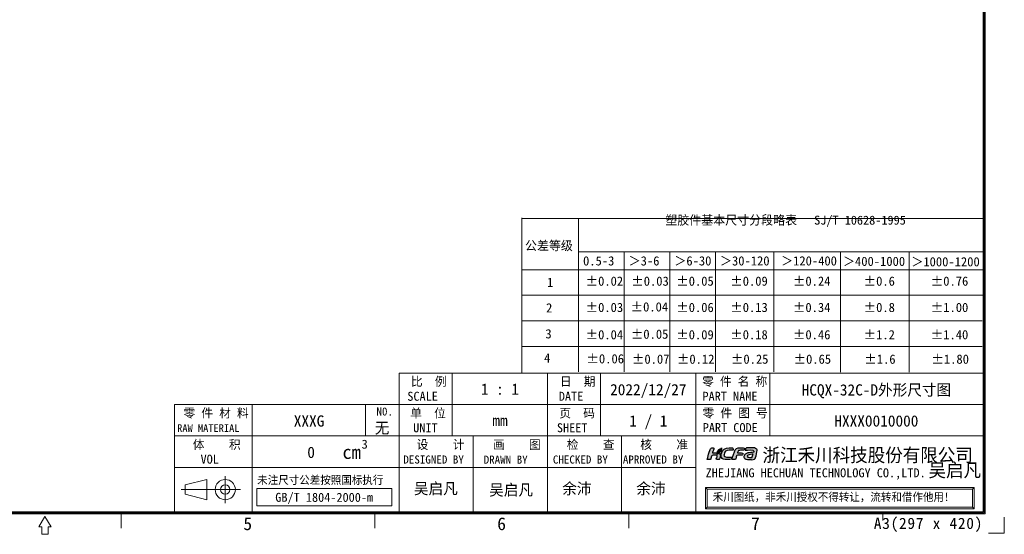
# Model space of a CAD drawing. Header units: millimetres. Extents: x 0 to 427, y 0 to 299.
# Tile 4 of 5: x 208 to 427, y 0 to 114. Entities that reach past the tile are written whole.
import ezdxf
from ezdxf.enums import TextEntityAlignment as Align

# ---------------------------------------------------------------- set-up
doc = ezdxf.new("R2010")
doc.units = ezdxf.units.MM
doc.header["$MEASUREMENT"] = 0
doc.layers.add('layer 1', color=7, linetype='Continuous')
for name, color, linetype, lineweight in [('outline', 7, 'Continuous', 25), ('粗实线', 7, 'Continuous', 30), ('细实线层', 7, 'Continuous', 18)]:
    doc.layers.add(name, color=color, linetype=linetype, lineweight=lineweight)
doc.styles.add('鸿蒙CAD', font='txt')

# ---------------------------------------------------------------- blocks, each defined once
blk = doc.blocks.new('hcfa')
at = {"layer": 'outline'}
h = blk.add_hatch(color=164, dxfattribs=at)
edge = h.paths.add_edge_path()
edge.add_spline(control_points=[(7.07, 2.36), (6.56, 2.36), (5.94, 2.45), (5.68, 1.95)], knot_values=[0.842105, 0.842105, 0.842105, 0.842105, 0.894737, 0.894737, 0.894737, 0.894737], degree=3, periodic=0)
edge.add_spline(control_points=[(5.68, 1.95), (5.5, 1.6), (5.1, 0.37), (5.04, 0.05)], knot_values=[0.894737, 0.894737, 0.894737, 0.894737, 1, 1, 1, 1], degree=3, periodic=0)
edge.add_spline(control_points=[(5.04, 0.05), (5.04, 0.02), (5.04, -0.03), (5.11, -0.03), (5.11, -0.03), (5.11, -0.03), (5.64, -0.03), (5.64, -0.03)], knot_values=[0, 0, 0, 0, 0.052632, 0.052632, 0.052632, 0.052632, 0.105263, 0.105263, 0.105263, 0.105263], degree=3, periodic=0)
edge.add_spline(control_points=[(5.64, -0.03), (5.76, -0.03), (5.74, 0.02), (5.79, 0.22)], knot_values=[0.105263, 0.105263, 0.105263, 0.105263, 0.157895, 0.157895, 0.157895, 0.157895], degree=3, periodic=0)
edge.add_spline(control_points=[(5.79, 0.22), (5.83, 0.33), (5.92, 0.77), (6.02, 0.82)], knot_values=[0.157895, 0.157895, 0.157895, 0.157895, 0.210526, 0.210526, 0.210526, 0.210526], degree=3, periodic=0)
edge.add_spline(control_points=[(6.02, 0.82), (6.12, 0.94), (6.84, 0.81), (7.05, 0.86)], knot_values=[0.210526, 0.210526, 0.210526, 0.210526, 0.263158, 0.263158, 0.263158, 0.263158], degree=3, periodic=0)
edge.add_spline(control_points=[(7.05, 0.86), (7.09, 0.87), (7.11, 0.89), (7.12, 0.92)], knot_values=[0.263158, 0.263158, 0.263158, 0.263158, 0.315789, 0.315789, 0.315789, 0.315789], degree=3, periodic=0)
edge.add_spline(control_points=[(7.12, 0.92), (7.14, 0.97), (7.21, 1.14), (7.21, 1.2)], knot_values=[0.315789, 0.315789, 0.315789, 0.315789, 0.368421, 0.368421, 0.368421, 0.368421], degree=3, periodic=0)
edge.add_spline(control_points=[(7.21, 1.2), (7.21, 1.24), (7.23, 1.29), (7.18, 1.3)], knot_values=[0.368421, 0.368421, 0.368421, 0.368421, 0.421053, 0.421053, 0.421053, 0.421053], degree=3, periodic=0)
edge.add_spline(control_points=[(7.18, 1.3), (6.84, 1.38), (6.46, 1.35), (6.12, 1.32)], knot_values=[0.421053, 0.421053, 0.421053, 0.421053, 0.473684, 0.473684, 0.473684, 0.473684], degree=3, periodic=0)
edge.add_spline(control_points=[(6.12, 1.32), (6.12, 1.37), (6.16, 1.49), (6.17, 1.54)], knot_values=[0.473684, 0.473684, 0.473684, 0.473684, 0.526316, 0.526316, 0.526316, 0.526316], degree=3, periodic=0)
edge.add_spline(control_points=[(6.17, 1.54), (6.24, 1.77), (6.43, 1.86), (6.7, 1.86), (6.7, 1.86), (6.7, 1.86), (7.19, 1.86), (7.19, 1.86)], knot_values=[0.526316, 0.526316, 0.526316, 0.526316, 0.578947, 0.578947, 0.578947, 0.578947, 0.631579, 0.631579, 0.631579, 0.631579], degree=3, periodic=0)
edge.add_spline(control_points=[(7.19, 1.86), (7.31, 1.86), (7.45, 1.84), (7.48, 1.91)], knot_values=[0.631579, 0.631579, 0.631579, 0.631579, 0.684211, 0.684211, 0.684211, 0.684211], degree=3, periodic=0)
edge.add_spline(control_points=[(7.48, 1.91), (7.5, 1.96), (7.57, 2.13), (7.57, 2.19)], knot_values=[0.684211, 0.684211, 0.684211, 0.684211, 0.736842, 0.736842, 0.736842, 0.736842], degree=3, periodic=0)
edge.add_spline(control_points=[(7.57, 2.19), (7.57, 2.25), (7.56, 2.29), (7.49, 2.32)], knot_values=[0.736842, 0.736842, 0.736842, 0.736842, 0.789474, 0.789474, 0.789474, 0.789474], degree=3, periodic=0)
edge.add_spline(control_points=[(7.49, 2.32), (7.38, 2.36), (7.17, 2.36), (7.07, 2.36)], knot_values=[0.789474, 0.789474, 0.789474, 0.789474, 0.842105, 0.842105, 0.842105, 0.842105], degree=3, periodic=0)
edge = h.paths.add_edge_path()
edge.add_spline(control_points=[(3.72, 1.65), (4.08, 2.02), (4.83, 1.84), (5.23, 1.86)], knot_values=[0.538462, 0.538462, 0.538462, 0.538462, 0.615385, 0.615385, 0.615385, 0.615385], degree=3, periodic=0)
edge.add_spline(control_points=[(5.23, 1.86), (5.27, 1.86), (5.31, 2.17), (5.2, 2.29)], knot_values=[0.615385, 0.615385, 0.615385, 0.615385, 0.692308, 0.692308, 0.692308, 0.692308], degree=3, periodic=0)
edge.add_spline(control_points=[(5.2, 2.29), (5.15, 2.34), (5.05, 2.36), (4.95, 2.37)], knot_values=[0.692308, 0.692308, 0.692308, 0.692308, 0.769231, 0.769231, 0.769231, 0.769231], degree=3, periodic=0)
edge.add_spline(control_points=[(4.95, 2.37), (4.27, 2.4), (3.51, 2.36), (3.08, 1.72)], knot_values=[0.769231, 0.769231, 0.769231, 0.769231, 0.846154, 0.846154, 0.846154, 0.846154], degree=3, periodic=0)
edge.add_spline(control_points=[(3.08, 1.72), (2.87, 1.41), (2.66, 0.72), (2.88, 0.37)], knot_values=[0.846154, 0.846154, 0.846154, 0.846154, 1, 1, 1, 1], degree=3, periodic=0)
edge.add_spline(control_points=[(2.88, 0.37), (2.95, 0.26), (3.06, 0.13), (3.25, 0.08)], knot_values=[0, 0, 0, 0, 0.076923, 0.076923, 0.076923, 0.076923], degree=3, periodic=0)
edge.add_spline(control_points=[(3.25, 0.08), (3.71, -0.04), (4.59, -0.06), (4.85, 0.08)], knot_values=[0.076923, 0.076923, 0.076923, 0.076923, 0.153846, 0.153846, 0.153846, 0.153846], degree=3, periodic=0)
edge.add_spline(control_points=[(4.85, 0.08), (4.96, 0.13), (5.03, 0.39), (5, 0.47)], knot_values=[0.153846, 0.153846, 0.153846, 0.153846, 0.230769, 0.230769, 0.230769, 0.230769], degree=3, periodic=0)
edge.add_spline(control_points=[(5, 0.47), (4.99, 0.51), (4.61, 0.46), (4.52, 0.46)], knot_values=[0.230769, 0.230769, 0.230769, 0.230769, 0.307692, 0.307692, 0.307692, 0.307692], degree=3, periodic=0)
edge.add_spline(control_points=[(4.52, 0.46), (4.29, 0.45), (3.89, 0.42), (3.69, 0.5)], knot_values=[0.307692, 0.307692, 0.307692, 0.307692, 0.384615, 0.384615, 0.384615, 0.384615], degree=3, periodic=0)
edge.add_spline(control_points=[(3.69, 0.5), (3.51, 0.58), (3.39, 0.62), (3.39, 0.8)], knot_values=[0.384615, 0.384615, 0.384615, 0.384615, 0.461538, 0.461538, 0.461538, 0.461538], degree=3, periodic=0)
edge.add_spline(control_points=[(3.39, 0.8), (3.39, 1.04), (3.54, 1.47), (3.72, 1.65)], knot_values=[0.461538, 0.461538, 0.461538, 0.461538, 0.538462, 0.538462, 0.538462, 0.538462], degree=3, periodic=0)
edge = h.paths.add_edge_path()
edge.add_spline(control_points=[(1.07, 1.31), (1.08, 1.43), (1.2, 1.78), (1.24, 1.9)], knot_values=[0.68, 0.68, 0.68, 0.68, 0.72, 0.72, 0.72, 0.72], degree=3, periodic=0)
edge.add_spline(control_points=[(1.24, 1.9), (1.26, 1.97), (1.36, 2.23), (1.36, 2.28)], knot_values=[0.72, 0.72, 0.72, 0.72, 0.76, 0.76, 0.76, 0.76], degree=3, periodic=0)
edge.add_spline(control_points=[(1.36, 2.28), (1.36, 2.39), (1.07, 2.39), (0.92, 2.35)], knot_values=[0.76, 0.76, 0.76, 0.76, 0.8, 0.8, 0.8, 0.8], degree=3, periodic=0)
edge.add_spline(control_points=[(0.92, 2.35), (0.83, 2.31), (0.74, 2.24), (0.68, 2.17)], knot_values=[0.8, 0.8, 0.8, 0.8, 0.84, 0.84, 0.84, 0.84], degree=3, periodic=0)
edge.add_spline(control_points=[(0.68, 2.17), (0.61, 2.08), (0.53, 1.93), (0.5, 1.82)], knot_values=[0.84, 0.84, 0.84, 0.84, 0.88, 0.88, 0.88, 0.88], degree=3, periodic=0)
edge.add_spline(control_points=[(0.5, 1.82), (0.35, 1.34), (0.22, 0.86), (0.09, 0.38)], knot_values=[0.88, 0.88, 0.88, 0.88, 0.92, 0.92, 0.92, 0.92], degree=3, periodic=0)
edge.add_spline(control_points=[(0.09, 0.38), (0.07, 0.32), (-0.01, 0.1), (-0.01, 0.05)], knot_values=[0.92, 0.92, 0.92, 0.92, 1, 1, 1, 1], degree=3, periodic=0)
edge.add_spline(control_points=[(-0.01, 0.05), (-0.01, 0.02), (-0.01, -0.03), (0.06, -0.03), (0.06, -0.03), (0.06, -0.03), (0.59, -0.03), (0.59, -0.03)], knot_values=[0, 0, 0, 0, 0.04, 0.04, 0.04, 0.04, 0.08, 0.08, 0.08, 0.08], degree=3, periodic=0)
edge.add_spline(control_points=[(0.59, -0.03), (0.71, -0.03), (0.72, 0.1), (0.75, 0.22), (0.75, 0.22), (0.75, 0.22), (0.89, 0.69), (0.89, 0.69)], knot_values=[0.08, 0.08, 0.08, 0.08, 0.12, 0.12, 0.12, 0.12, 0.16, 0.16, 0.16, 0.16], degree=3, periodic=0)
edge.add_spline(control_points=[(0.89, 0.69), (0.91, 0.76), (0.93, 0.77), (0.99, 0.8)], knot_values=[0.16, 0.16, 0.16, 0.16, 0.2, 0.2, 0.2, 0.2], degree=3, periodic=0)
edge.add_spline(control_points=[(0.99, 0.8), (1.12, 0.86), (1.89, 0.9), (1.97, 0.81)], knot_values=[0.2, 0.2, 0.2, 0.2, 0.24, 0.24, 0.24, 0.24], degree=3, periodic=0)
edge.add_spline(control_points=[(1.97, 0.81), (2.06, 0.7), (1.94, 0.45), (1.89, 0.3)], knot_values=[0.24, 0.24, 0.24, 0.24, 0.28, 0.28, 0.28, 0.28], degree=3, periodic=0)
edge.add_spline(control_points=[(1.89, 0.3), (1.87, 0.21), (1.75, -0.03), (1.9, -0.03), (1.9, -0.03), (1.9, -0.03), (2.39, -0.03), (2.39, -0.03)], knot_values=[0.28, 0.28, 0.28, 0.28, 0.32, 0.32, 0.32, 0.32, 0.36, 0.36, 0.36, 0.36], degree=3, periodic=0)
edge.add_spline(control_points=[(2.39, -0.03), (2.47, -0.03), (2.66, 0.65), (2.66, 0.77)], knot_values=[0.36, 0.36, 0.36, 0.36, 0.4, 0.4, 0.4, 0.4], degree=3, periodic=0)
edge.add_spline(control_points=[(2.66, 0.77), (2.66, 0.98), (2.57, 1.1), (2.45, 1.19)], knot_values=[0.4, 0.4, 0.4, 0.4, 0.44, 0.44, 0.44, 0.44], degree=3, periodic=0)
edge.add_spline(control_points=[(2.45, 1.19), (2.4, 1.22), (2.34, 1.25), (2.28, 1.27)], knot_values=[0.44, 0.44, 0.44, 0.44, 0.48, 0.48, 0.48, 0.48], degree=3, periodic=0)
edge.add_spline(control_points=[(2.28, 1.27), (2.25, 1.27), (2.22, 1.27), (2.19, 1.26)], knot_values=[0.48, 0.48, 0.48, 0.48, 0.52, 0.52, 0.52, 0.52], degree=3, periodic=0)
edge.add_spline(control_points=[(2.19, 1.26), (2.15, 1.09), (2.21, 1.14), (2.01, 1.05)], knot_values=[0.52, 0.52, 0.52, 0.52, 0.56, 0.56, 0.56, 0.56], degree=3, periodic=0)
edge.add_spline(control_points=[(2.01, 1.05), (1.98, 1.04), (2, 1.04), (1.96, 1.03)], knot_values=[0.56, 0.56, 0.56, 0.56, 0.6, 0.6, 0.6, 0.6], degree=3, periodic=0)
edge.add_spline(control_points=[(1.96, 1.03), (1.96, 1.1), (1.99, 1.22), (2.03, 1.33)], knot_values=[0.6, 0.6, 0.6, 0.6, 0.64, 0.64, 0.64, 0.64], degree=3, periodic=0)
edge.add_spline(control_points=[(2.03, 1.33), (1.71, 1.37), (1.35, 1.32), (1.07, 1.31)], knot_values=[0.64, 0.64, 0.64, 0.64, 0.68, 0.68, 0.68, 0.68], degree=3, periodic=0)
edge = h.paths.add_edge_path()
edge.add_spline(control_points=[(9.76, 0.39), (9.93, 0.81), (10.07, 1.5), (10.1, 1.82)], knot_values=[0, 0, 0, 0, 0.045455, 0.045455, 0.045455, 0.045455], degree=3, periodic=0)
edge.add_spline(control_points=[(10.1, 1.82), (10.09, 1.99), (10.01, 2.14), (9.78, 2.25)], knot_values=[0.909091, 0.909091, 0.909091, 0.909091, 1, 1, 1, 1], degree=3, periodic=0)
edge.add_spline(control_points=[(9.78, 2.25), (9.53, 2.38), (9.13, 2.37), (8.82, 2.37)], knot_values=[0.863636, 0.863636, 0.863636, 0.863636, 0.909091, 0.909091, 0.909091, 0.909091], degree=3, periodic=0)
edge.add_spline(control_points=[(8.82, 2.37), (8.55, 2.37), (8.28, 2.37), (8.04, 2.34)], knot_values=[0.818182, 0.818182, 0.818182, 0.818182, 0.863636, 0.863636, 0.863636, 0.863636], degree=3, periodic=0)
edge.add_spline(control_points=[(8.04, 2.34), (7.98, 2.33), (7.9, 2.32), (7.86, 2.29)], knot_values=[0.772727, 0.772727, 0.772727, 0.772727, 0.818182, 0.818182, 0.818182, 0.818182], degree=3, periodic=0)
edge.add_spline(control_points=[(7.86, 2.29), (7.79, 2.25), (7.73, 2), (7.71, 1.93)], knot_values=[0.727273, 0.727273, 0.727273, 0.727273, 0.772727, 0.772727, 0.772727, 0.772727], degree=3, periodic=0)
edge.add_spline(control_points=[(7.71, 1.93), (7.7, 1.89), (7.68, 1.86), (7.72, 1.86)], knot_values=[0.681818, 0.681818, 0.681818, 0.681818, 0.727273, 0.727273, 0.727273, 0.727273], degree=3, periodic=0)
edge.add_spline(control_points=[(7.72, 1.86), (8.06, 1.9), (9.44, 2.11), (9.44, 1.71)], knot_values=[0.636364, 0.636364, 0.636364, 0.636364, 0.681818, 0.681818, 0.681818, 0.681818], degree=3, periodic=0)
edge.add_spline(control_points=[(9.44, 1.71), (9.44, 1.65), (9.43, 1.5), (9.4, 1.48)], knot_values=[0.590909, 0.590909, 0.590909, 0.590909, 0.636364, 0.636364, 0.636364, 0.636364], degree=3, periodic=0)
edge.add_spline(control_points=[(9.4, 1.48), (9.39, 1.47), (9.38, 1.47), (9.36, 1.47)], knot_values=[0.545455, 0.545455, 0.545455, 0.545455, 0.590909, 0.590909, 0.590909, 0.590909], degree=3, periodic=0)
edge.add_spline(control_points=[(9.36, 1.47), (8.99, 1.39), (8.61, 1.41), (8.23, 1.31)], knot_values=[0.5, 0.5, 0.5, 0.5, 0.545455, 0.545455, 0.545455, 0.545455], degree=3, periodic=0)
edge.add_spline(control_points=[(8.23, 1.31), (8.05, 1.26), (7.85, 1.18), (7.71, 1.07)], knot_values=[0.454545, 0.454545, 0.454545, 0.454545, 0.5, 0.5, 0.5, 0.5], degree=3, periodic=0)
edge.add_spline(control_points=[(7.71, 1.07), (7.64, 1.01), (7.57, 0.94), (7.52, 0.87)], knot_values=[0.409091, 0.409091, 0.409091, 0.409091, 0.454545, 0.454545, 0.454545, 0.454545], degree=3, periodic=0)
edge.add_spline(control_points=[(7.52, 0.87), (7.44, 0.72), (7.38, 0.48), (7.47, 0.32)], knot_values=[0.363636, 0.363636, 0.363636, 0.363636, 0.409091, 0.409091, 0.409091, 0.409091], degree=3, periodic=0)
edge.add_spline(control_points=[(7.47, 0.32), (7.5, 0.28), (7.53, 0.24), (7.57, 0.21)], knot_values=[0.318182, 0.318182, 0.318182, 0.318182, 0.363636, 0.363636, 0.363636, 0.363636], degree=3, periodic=0)
edge.add_spline(control_points=[(7.57, 0.21), (7.78, -0.01), (8.48, -0.04), (8.78, -0.02)], knot_values=[0.272727, 0.272727, 0.272727, 0.272727, 0.318182, 0.318182, 0.318182, 0.318182], degree=3, periodic=0)
edge.add_spline(control_points=[(8.78, -0.02), (8.82, -0.02), (8.85, -0.02), (8.96, -0.01)], knot_values=[0.227273, 0.227273, 0.227273, 0.227273, 0.272727, 0.272727, 0.272727, 0.272727], degree=3, periodic=0)
edge.add_spline(control_points=[(8.96, -0.01), (8.96, -0.01), (8.95, -0.04), (8.95, -0.04)], knot_values=[0.181818, 0.181818, 0.181818, 0.181818, 0.227273, 0.227273, 0.227273, 0.227273], degree=3, periodic=0)
edge.add_spline(control_points=[(8.95, -0.04), (8.95, -0.04), (8.95, -0.04), (8.96, -0.04)], knot_values=[0.136364, 0.136364, 0.136364, 0.136364, 0.181818, 0.181818, 0.181818, 0.181818], degree=3, periodic=0)
edge.add_spline(control_points=[(8.96, -0.04), (9.17, -0.04), (9.51, -0.01), (9.57, 0.04)], knot_values=[0.090909, 0.090909, 0.090909, 0.090909, 0.136364, 0.136364, 0.136364, 0.136364], degree=3, periodic=0)
edge.add_spline(control_points=[(9.57, 0.04), (9.64, 0.1), (9.72, 0.29), (9.76, 0.39)], knot_values=[0.045455, 0.045455, 0.045455, 0.045455, 0.090909, 0.090909, 0.090909, 0.090909], degree=3, periodic=0)
edge = h.paths.add_edge_path(flags=16)
edge.add_spline(control_points=[(9.27, 1.06), (9.24, 0.91), (9.12, 0.54), (9.07, 0.41)], knot_values=[0.6, 0.6, 0.6, 0.6, 1, 1, 1, 1], degree=3, periodic=0)
edge.add_spline(control_points=[(9.07, 0.41), (8.88, 0.41), (8.11, 0.36), (8.11, 0.65)], knot_values=[0, 0, 0, 0, 0.2, 0.2, 0.2, 0.2], degree=3, periodic=0)
edge.add_spline(control_points=[(8.11, 0.65), (8.11, 0.76), (8.19, 0.85), (8.26, 0.9)], knot_values=[0.2, 0.2, 0.2, 0.2, 0.4, 0.4, 0.4, 0.4], degree=3, periodic=0)
edge.add_spline(control_points=[(8.26, 0.9), (8.43, 1.01), (9.09, 1.06), (9.27, 1.06)], knot_values=[0.4, 0.4, 0.4, 0.4, 0.6, 0.6, 0.6, 0.6], degree=3, periodic=0)
h = blk.add_hatch(color=82, dxfattribs=at)
edge = h.paths.add_edge_path()
edge.add_spline(control_points=[(2.71, 1.97), (2.54, 1.64), (2.3, 1.69), (2.12, 1.4)], knot_values=[0.823529, 0.823529, 0.823529, 0.823529, 0.882353, 0.882353, 0.882353, 0.882353], degree=3, periodic=0)
edge.add_spline(control_points=[(2.12, 1.4), (2.08, 1.35), (2.02, 1.18), (2.02, 1.11)], knot_values=[0.882353, 0.882353, 0.882353, 0.882353, 1, 1, 1, 1], degree=3, periodic=0)
edge.add_spline(control_points=[(2.02, 1.11), (2.03, 1.11), (2.03, 1.11), (2.04, 1.12)], knot_values=[0, 0, 0, 0, 0.058824, 0.058824, 0.058824, 0.058824], degree=3, periodic=0)
edge.add_spline(control_points=[(2.04, 1.12), (2.14, 1.16), (2.1, 1.13), (2.13, 1.24)], knot_values=[0.058824, 0.058824, 0.058824, 0.058824, 0.117647, 0.117647, 0.117647, 0.117647], degree=3, periodic=0)
edge.add_spline(control_points=[(2.13, 1.24), (2.14, 1.27), (2.14, 1.28), (2.15, 1.31)], knot_values=[0.117647, 0.117647, 0.117647, 0.117647, 0.176471, 0.176471, 0.176471, 0.176471], degree=3, periodic=0)
edge.add_spline(control_points=[(2.15, 1.31), (2.51, 1.32), (2.84, 1.56), (2.9, 1.92)], knot_values=[0.176471, 0.176471, 0.176471, 0.176471, 0.235294, 0.235294, 0.235294, 0.235294], degree=3, periodic=0)
edge.add_spline(control_points=[(2.9, 1.92), (2.91, 1.98), (2.92, 2.04), (2.92, 2.11)], knot_values=[0.235294, 0.235294, 0.235294, 0.235294, 0.294118, 0.294118, 0.294118, 0.294118], degree=3, periodic=0)
edge.add_spline(control_points=[(2.92, 2.11), (2.92, 2.11), (2.92, 2.25), (2.92, 2.25)], knot_values=[0.294118, 0.294118, 0.294118, 0.294118, 0.352941, 0.352941, 0.352941, 0.352941], degree=3, periodic=0)
edge.add_spline(control_points=[(2.92, 2.25), (2.92, 2.29), (2.92, 2.32), (2.92, 2.37)], knot_values=[0.352941, 0.352941, 0.352941, 0.352941, 0.411765, 0.411765, 0.411765, 0.411765], degree=3, periodic=0)
edge.add_spline(control_points=[(2.92, 2.37), (2.87, 2.37), (2.88, 2.33), (2.79, 2.25)], knot_values=[0.411765, 0.411765, 0.411765, 0.411765, 0.470588, 0.470588, 0.470588, 0.470588], degree=3, periodic=0)
edge.add_spline(control_points=[(2.79, 2.25), (2.66, 2.14), (2.52, 2.13), (2.35, 2.01)], knot_values=[0.470588, 0.470588, 0.470588, 0.470588, 0.529412, 0.529412, 0.529412, 0.529412], degree=3, periodic=0)
edge.add_spline(control_points=[(2.35, 2.01), (2.26, 1.95), (2.18, 1.87), (2.13, 1.77)], knot_values=[0.529412, 0.529412, 0.529412, 0.529412, 0.588235, 0.588235, 0.588235, 0.588235], degree=3, periodic=0)
edge.add_spline(control_points=[(2.13, 1.77), (2.11, 1.72), (2.08, 1.67), (2.07, 1.6)], knot_values=[0.588235, 0.588235, 0.588235, 0.588235, 0.647059, 0.647059, 0.647059, 0.647059], degree=3, periodic=0)
edge.add_spline(control_points=[(2.07, 1.6), (2.07, 1.59), (2.05, 1.39), (2.08, 1.39)], knot_values=[0.647059, 0.647059, 0.647059, 0.647059, 0.705882, 0.705882, 0.705882, 0.705882], degree=3, periodic=0)
edge.add_spline(control_points=[(2.08, 1.39), (2.1, 1.46), (2.17, 1.57), (2.3, 1.65)], knot_values=[0.705882, 0.705882, 0.705882, 0.705882, 0.764706, 0.764706, 0.764706, 0.764706], degree=3, periodic=0)
edge.add_spline(control_points=[(2.3, 1.65), (2.49, 1.77), (2.61, 1.83), (2.71, 1.97)], knot_values=[0.764706, 0.764706, 0.764706, 0.764706, 0.823529, 0.823529, 0.823529, 0.823529], degree=3, periodic=0)
at = {"layer": 'layer 1', "color": 164}
for points, knots in [([(-0.01, 0.05), (-0.01, 0.02), (-0.01, -0.03), (0.06, -0.03), (0.06, -0.03), (0.06, -0.03), (0.59, -0.03), (0.59, -0.03), (0.59, -0.03), (0.71, -0.03), (0.72, 0.1), (0.75, 0.22), (0.75, 0.22), (0.75, 0.22), (0.89, 0.69), (0.89, 0.69), (0.89, 0.69), (0.91, 0.76), (0.93, 0.77), (0.99, 0.8), (0.99, 0.8), (1.12, 0.86), (1.89, 0.9), (1.97, 0.81), (1.97, 0.81), (2.06, 0.7), (1.94, 0.45), (1.89, 0.3), (1.89, 0.3), (1.87, 0.21), (1.75, -0.03), (1.9, -0.03), (1.9, -0.03), (1.9, -0.03), (2.39, -0.03), (2.39, -0.03), (2.39, -0.03), (2.47, -0.03), (2.66, 0.65), (2.66, 0.77), (2.66, 0.77), (2.66, 0.98), (2.57, 1.1), (2.45, 1.19), (2.45, 1.19), (2.4, 1.22), (2.34, 1.25), (2.28, 1.27), (2.28, 1.27), (2.25, 1.27), (2.22, 1.27), (2.19, 1.26), (2.19, 1.26), (2.15, 1.09), (2.21, 1.14), (2.01, 1.05), (2.01, 1.05), (1.98, 1.04), (2, 1.04), (1.96, 1.03), (1.96, 1.03), (1.96, 1.1), (1.99, 1.22), (2.03, 1.33), (2.03, 1.33), (1.71, 1.37), (1.35, 1.32), (1.07, 1.31), (1.07, 1.31), (1.08, 1.43), (1.2, 1.78), (1.24, 1.9), (1.24, 1.9), (1.26, 1.97), (1.36, 2.23), (1.36, 2.28), (1.36, 2.28), (1.36, 2.39), (1.07, 2.39), (0.92, 2.35), (0.92, 2.35), (0.83, 2.31), (0.74, 2.24), (0.68, 2.17), (0.68, 2.17), (0.61, 2.08), (0.53, 1.93), (0.5, 1.82), (0.5, 1.82), (0.35, 1.34), (0.22, 0.86), (0.09, 0.38), (0.09, 0.38), (0.07, 0.32), (-0.01, 0.1), (-0.01, 0.05)], [0, 0, 0, 0, 0.04, 0.04, 0.04, 0.04, 0.08, 0.08, 0.08, 0.08, 0.12, 0.12, 0.12, 0.12, 0.16, 0.16, 0.16, 0.16, 0.2, 0.2, 0.2, 0.2, 0.24, 0.24, 0.24, 0.24, 0.28, 0.28, 0.28, 0.28, 0.32, 0.32, 0.32, 0.32, 0.36, 0.36, 0.36, 0.36, 0.4, 0.4, 0.4, 0.4, 0.44, 0.44, 0.44, 0.44, 0.48, 0.48, 0.48, 0.48, 0.52, 0.52, 0.52, 0.52, 0.56, 0.56, 0.56, 0.56, 0.6, 0.6, 0.6, 0.6, 0.64, 0.64, 0.64, 0.64, 0.68, 0.68, 0.68, 0.68, 0.72, 0.72, 0.72, 0.72, 0.76, 0.76, 0.76, 0.76, 0.8, 0.8, 0.8, 0.8, 0.84, 0.84, 0.84, 0.84, 0.88, 0.88, 0.88, 0.88, 0.92, 0.92, 0.92, 0.92, 1, 1, 1, 1]), ([(2.88, 0.37), (2.95, 0.26), (3.06, 0.13), (3.25, 0.08), (3.25, 0.08), (3.71, -0.04), (4.59, -0.06), (4.85, 0.08), (4.85, 0.08), (4.96, 0.13), (5.03, 0.39), (5, 0.47), (5, 0.47), (4.99, 0.51), (4.61, 0.46), (4.52, 0.46), (4.52, 0.46), (4.29, 0.45), (3.89, 0.42), (3.69, 0.5), (3.69, 0.5), (3.51, 0.58), (3.39, 0.62), (3.39, 0.8), (3.39, 0.8), (3.39, 1.04), (3.54, 1.47), (3.72, 1.65), (3.72, 1.65), (4.08, 2.02), (4.83, 1.84), (5.23, 1.86), (5.23, 1.86), (5.27, 1.86), (5.31, 2.17), (5.2, 2.29), (5.2, 2.29), (5.15, 2.34), (5.05, 2.36), (4.95, 2.37), (4.95, 2.37), (4.27, 2.4), (3.51, 2.36), (3.08, 1.72), (3.08, 1.72), (2.87, 1.41), (2.66, 0.72), (2.88, 0.37)], [0, 0, 0, 0, 0.076923, 0.076923, 0.076923, 0.076923, 0.153846, 0.153846, 0.153846, 0.153846, 0.230769, 0.230769, 0.230769, 0.230769, 0.307692, 0.307692, 0.307692, 0.307692, 0.384615, 0.384615, 0.384615, 0.384615, 0.461538, 0.461538, 0.461538, 0.461538, 0.538462, 0.538462, 0.538462, 0.538462, 0.615385, 0.615385, 0.615385, 0.615385, 0.692308, 0.692308, 0.692308, 0.692308, 0.769231, 0.769231, 0.769231, 0.769231, 0.846154, 0.846154, 0.846154, 0.846154, 1, 1, 1, 1]), ([(5.04, 0.05), (5.04, 0.02), (5.04, -0.03), (5.11, -0.03), (5.11, -0.03), (5.11, -0.03), (5.64, -0.03), (5.64, -0.03), (5.64, -0.03), (5.76, -0.03), (5.74, 0.02), (5.79, 0.22), (5.79, 0.22), (5.83, 0.33), (5.92, 0.77), (6.02, 0.82), (6.02, 0.82), (6.12, 0.94), (6.84, 0.81), (7.05, 0.86), (7.05, 0.86), (7.09, 0.87), (7.11, 0.89), (7.12, 0.92), (7.12, 0.92), (7.14, 0.97), (7.21, 1.14), (7.21, 1.2), (7.21, 1.2), (7.21, 1.24), (7.23, 1.29), (7.18, 1.3), (7.18, 1.3), (6.84, 1.38), (6.46, 1.35), (6.12, 1.32), (6.12, 1.32), (6.12, 1.37), (6.16, 1.49), (6.17, 1.54), (6.17, 1.54), (6.24, 1.77), (6.43, 1.86), (6.7, 1.86), (6.7, 1.86), (6.7, 1.86), (7.19, 1.86), (7.19, 1.86), (7.19, 1.86), (7.31, 1.86), (7.45, 1.84), (7.48, 1.91), (7.48, 1.91), (7.5, 1.96), (7.57, 2.13), (7.57, 2.19), (7.57, 2.19), (7.57, 2.25), (7.56, 2.29), (7.49, 2.32), (7.49, 2.32), (7.38, 2.36), (7.17, 2.36), (7.07, 2.36), (7.07, 2.36), (6.56, 2.36), (5.94, 2.45), (5.68, 1.95), (5.68, 1.95), (5.5, 1.6), (5.1, 0.37), (5.04, 0.05)], [0, 0, 0, 0, 0.052632, 0.052632, 0.052632, 0.052632, 0.105263, 0.105263, 0.105263, 0.105263, 0.157895, 0.157895, 0.157895, 0.157895, 0.210526, 0.210526, 0.210526, 0.210526, 0.263158, 0.263158, 0.263158, 0.263158, 0.315789, 0.315789, 0.315789, 0.315789, 0.368421, 0.368421, 0.368421, 0.368421, 0.421053, 0.421053, 0.421053, 0.421053, 0.473684, 0.473684, 0.473684, 0.473684, 0.526316, 0.526316, 0.526316, 0.526316, 0.578947, 0.578947, 0.578947, 0.578947, 0.631579, 0.631579, 0.631579, 0.631579, 0.684211, 0.684211, 0.684211, 0.684211, 0.736842, 0.736842, 0.736842, 0.736842, 0.789474, 0.789474, 0.789474, 0.789474, 0.842105, 0.842105, 0.842105, 0.842105, 0.894737, 0.894737, 0.894737, 0.894737, 1, 1, 1, 1]), ([(10.1, 1.82), (10.07, 1.5), (9.93, 0.81), (9.76, 0.39), (9.76, 0.39), (9.72, 0.29), (9.64, 0.1), (9.57, 0.04), (9.57, 0.04), (9.51, -0.01), (9.17, -0.04), (8.96, -0.04), (8.96, -0.04), (8.95, -0.04), (8.95, -0.04), (8.95, -0.04), (8.95, -0.04), (8.95, -0.04), (8.96, -0.01), (8.96, -0.01), (8.96, -0.01), (8.85, -0.02), (8.82, -0.02), (8.78, -0.02), (8.78, -0.02), (8.48, -0.04), (7.78, -0.01), (7.57, 0.21), (7.57, 0.21), (7.53, 0.24), (7.5, 0.28), (7.47, 0.32), (7.47, 0.32), (7.38, 0.48), (7.44, 0.72), (7.52, 0.87), (7.52, 0.87), (7.57, 0.94), (7.64, 1.01), (7.71, 1.07), (7.71, 1.07), (7.85, 1.18), (8.05, 1.26), (8.23, 1.31), (8.23, 1.31), (8.61, 1.41), (8.99, 1.39), (9.36, 1.47), (9.36, 1.47), (9.38, 1.47), (9.39, 1.47), (9.4, 1.48), (9.4, 1.48), (9.43, 1.5), (9.44, 1.65), (9.44, 1.71), (9.44, 1.71), (9.44, 2.11), (8.06, 1.9), (7.72, 1.86), (7.72, 1.86), (7.68, 1.86), (7.7, 1.89), (7.71, 1.93), (7.71, 1.93), (7.73, 2), (7.79, 2.25), (7.86, 2.29), (7.86, 2.29), (7.9, 2.32), (7.98, 2.33), (8.04, 2.34), (8.04, 2.34), (8.28, 2.37), (8.55, 2.37), (8.82, 2.37), (8.82, 2.37), (9.13, 2.37), (9.53, 2.38), (9.78, 2.25), (9.78, 2.25), (10.01, 2.14), (10.09, 1.99), (10.1, 1.82)], [0, 0, 0, 0, 0.045455, 0.045455, 0.045455, 0.045455, 0.090909, 0.090909, 0.090909, 0.090909, 0.136364, 0.136364, 0.136364, 0.136364, 0.181818, 0.181818, 0.181818, 0.181818, 0.227273, 0.227273, 0.227273, 0.227273, 0.272727, 0.272727, 0.272727, 0.272727, 0.318182, 0.318182, 0.318182, 0.318182, 0.363636, 0.363636, 0.363636, 0.363636, 0.409091, 0.409091, 0.409091, 0.409091, 0.454545, 0.454545, 0.454545, 0.454545, 0.5, 0.5, 0.5, 0.5, 0.545455, 0.545455, 0.545455, 0.545455, 0.590909, 0.590909, 0.590909, 0.590909, 0.636364, 0.636364, 0.636364, 0.636364, 0.681818, 0.681818, 0.681818, 0.681818, 0.727273, 0.727273, 0.727273, 0.727273, 0.772727, 0.772727, 0.772727, 0.772727, 0.818182, 0.818182, 0.818182, 0.818182, 0.863636, 0.863636, 0.863636, 0.863636, 0.909091, 0.909091, 0.909091, 0.909091, 1, 1, 1, 1]), ([(9.07, 0.41), (8.88, 0.41), (8.11, 0.36), (8.11, 0.65), (8.11, 0.65), (8.11, 0.76), (8.19, 0.85), (8.26, 0.9), (8.26, 0.9), (8.43, 1.01), (9.09, 1.06), (9.27, 1.06), (9.27, 1.06), (9.24, 0.91), (9.12, 0.54), (9.07, 0.41)], [0, 0, 0, 0, 0.2, 0.2, 0.2, 0.2, 0.4, 0.4, 0.4, 0.4, 0.6, 0.6, 0.6, 0.6, 1, 1, 1, 1])]:
    blk.add_open_spline(points, degree=3, knots=knots, dxfattribs=at)
at = {"layer": 'layer 1', "color": 82}
blk.add_open_spline([(2.02, 1.11), (2.03, 1.11), (2.03, 1.11), (2.04, 1.12), (2.04, 1.12), (2.14, 1.16), (2.1, 1.13), (2.13, 1.24), (2.13, 1.24), (2.14, 1.27), (2.14, 1.28), (2.15, 1.31), (2.15, 1.31), (2.51, 1.32), (2.84, 1.56), (2.9, 1.92), (2.9, 1.92), (2.91, 1.98), (2.92, 2.04), (2.92, 2.11), (2.92, 2.11), (2.92, 2.11), (2.92, 2.25), (2.92, 2.25), (2.92, 2.25), (2.92, 2.29), (2.92, 2.32), (2.92, 2.37), (2.92, 2.37), (2.87, 2.37), (2.88, 2.33), (2.79, 2.25), (2.79, 2.25), (2.66, 2.14), (2.52, 2.13), (2.35, 2.01), (2.35, 2.01), (2.26, 1.95), (2.18, 1.87), (2.13, 1.77), (2.13, 1.77), (2.11, 1.72), (2.08, 1.67), (2.07, 1.6), (2.07, 1.6), (2.07, 1.59), (2.05, 1.39), (2.08, 1.39), (2.08, 1.39), (2.1, 1.46), (2.17, 1.57), (2.3, 1.65), (2.3, 1.65), (2.49, 1.77), (2.61, 1.83), (2.71, 1.97), (2.71, 1.97), (2.54, 1.64), (2.3, 1.69), (2.12, 1.4), (2.12, 1.4), (2.08, 1.35), (2.02, 1.18), (2.02, 1.11)], degree=3, knots=[0, 0, 0, 0, 0.058824, 0.058824, 0.058824, 0.058824, 0.117647, 0.117647, 0.117647, 0.117647, 0.176471, 0.176471, 0.176471, 0.176471, 0.235294, 0.235294, 0.235294, 0.235294, 0.294118, 0.294118, 0.294118, 0.294118, 0.352941, 0.352941, 0.352941, 0.352941, 0.411765, 0.411765, 0.411765, 0.411765, 0.470588, 0.470588, 0.470588, 0.470588, 0.529412, 0.529412, 0.529412, 0.529412, 0.588235, 0.588235, 0.588235, 0.588235, 0.647059, 0.647059, 0.647059, 0.647059, 0.705882, 0.705882, 0.705882, 0.705882, 0.764706, 0.764706, 0.764706, 0.764706, 0.823529, 0.823529, 0.823529, 0.823529, 0.882353, 0.882353, 0.882353, 0.882353, 1, 1, 1, 1], dxfattribs=at)
blk = doc.blocks.new('Plastic_A3')
at = {"layer": '细实线层'}
for p, q in [((647.81, 629.11), (647.81, 339.15)), ((648.03, 629.33), (648.03, 338.92)), ((648.26, 629.56), (648.26, 338.7)), ((545.1, 404.62), (545.1, 370.12)), ((545.1, 404.47), (647.69, 404.47)), ((557.72, 404.47), (557.72, 370.32)), ((557.72, 397.07), (647.8, 397.07)), ((567.88, 397.07), (567.88, 370.32)), ((578.05, 397.07), (578.05, 370.32)), ((588.21, 397.07), (588.21, 370.32)), ((601.19, 397.07), (601.19, 370.32)), ((616.04, 396.97), (616.04, 370.22)), ((631.34, 396.97), (631.34, 370.22)), ((545.1, 393.05), (647.69, 393.05)), ((545.1, 387.37), (647.69, 387.37)), ((545.1, 381.68), (647.58, 381.68)), ((545.1, 376), (647.58, 376)), ((647.81, 370.07), (517.81, 370.07)), ((517.81, 370.07), (517.81, 339.15)), ((529.6, 356.07), (529.6, 370.07)), ((550.81, 370.07), (550.81, 339.15)), ((562.6, 356.07), (562.6, 370.07)), ((583.81, 370.07), (583.81, 339.15)), ((600.31, 370.07), (600.31, 356.07)), ((647.81, 363.07), (467.84, 363.07)), ((467.84, 363.07), (467.84, 339.15)), ((485.08, 339.15), (485.08, 363.07)), ((510.31, 363.07), (510.31, 356.07)), ((647.81, 356.07), (467.84, 356.07)), ((534.31, 356.07), (534.31, 339.15)), ((567.31, 356.07), (567.31, 339.15)), ((583.81, 349.07), (467.84, 349.07)), ((470.16, 345.17), (475.04, 346.38)), ((475.04, 346.38), (475.04, 341.87)), ((479.11, 347.12), (479.11, 341.07)), ((469.26, 344.12), (482.51, 344.12)), ((470.16, 345.17), (470.16, 343.08)), ((586.34, 344.21), (585.99, 344.57)), ((645.78, 344.57), (645.43, 344.21)), ((470.16, 343.08), (475.04, 341.87)), ((585.99, 339.83), (586.34, 340.18)), ((645.78, 339.83), (645.43, 340.18)), ((648.26, 338.7), (229.71, 338.7)), ((648.03, 338.92), (229.93, 338.92)), ((647.81, 339.15), (230.16, 339.15)), ((438.98, 338.13), (437.63, 335.87)), ((440.34, 335.87), (438.98, 338.13)), ((455.93, 338.92), (455.93, 335.53)), ((512.43, 338.92), (512.43, 335.53)), ((568.93, 338.92), (568.93, 335.53)), ((625.43, 338.92), (625.43, 337.23)), ((652.5, 334.46), (652.5, 337.99)), ((437.63, 335.87), (438.3, 335.87)), ((438.3, 335.87), (438.3, 334.18)), ((439.66, 335.87), (440.34, 335.87)), ((439.66, 334.18), (439.66, 335.87)), ((438.3, 334.18), (439.66, 334.18)), ((652.5, 334.46), (648.96, 334.46))]:
    blk.add_line(p, q, dxfattribs=at)
for points in [[(486.17, 344.37), (516.17, 344.37), (516.17, 340.52), (486.17, 340.52)], [(585.99, 344.57), (645.78, 344.57), (645.78, 339.83), (585.99, 339.83)], [(586.34, 344.21), (645.43, 344.21), (645.43, 340.18), (586.34, 340.18)]]:
    blk.add_lwpolyline(points, close=True, dxfattribs=at)
for radius in [2.25, 1.04]:
    blk.add_circle((479.11, 344.12), radius, dxfattribs=at)
at = {"layer": '细实线层', "xscale": 1.1, "yscale": 1.1, "zscale": 1.1}
blk.add_blockref('hcfa', (586.38, 350.83), dxfattribs=at)
at = {"layer": '细实线层', "style": '鸿蒙CAD'}
for s, height, p in [('SCALE', 2, (519.63, 363.89)), ('DATE', 2, (553.35, 363.89)), ('N0.', 1.8, (512.76, 360.61)), ('UNIT', 2, (520.93, 356.89)), ('SHEET', 2, (552.92, 356.89)), ('3', 2, (509.46, 353.23)), ('cm', 3, (505.2, 350.96)), ('浙江禾川科技股份有限公司', 3, (598.69, 350.31)), ('VOL', 2, (473.61, 349.89)), ('未注尺寸公差按照国标执行', 1.8, (486.21, 345.36)), ('5', 2.83, (483.15, 335.11)), ('6', 2.83, (539.65, 335.11)), ('7', 2.83, (596.15, 335.11))]:
    blk.add_text(s, height=height, dxfattribs=at).set_placement(p)
for s, insert, char_height, width, attachment_point in [('塑胶件基本尺寸分段略表{\\H2.73269x; \\H0.35714x;SJ/T 10628-1995}', (577.06, 405.13), 2.0493, 56.4719, 1), ('\\pt14.34483;公差等级', (545.82, 399.44), 2.0493, 29.7475, 1), ('0.5-3', (558.74, 396.05), 2.049, 16.1786, 1), ('＞3-6', (568.9, 396.05), 2.049, 22.8589, 1), ('＞6-30', (579.07, 396.05), 2.049, 25.4091, 1), ('＞30-120', (589.23, 396.05), 2.049, 29.9098, 1), ('＞120-400', (602.83, 396.05), 2.049, 33.0059, 1), ('＞400-1000', (616.61, 395.95), 2.049, 36.8338, 1), ('＞1000-1200', (631.82, 395.85), 2.049, 16.4326, 1), ('1', (550.73, 391.28), 2.05, 2.6194, 1), ('%%P0.02', (559.3, 391.54), 2.049, 16.1786, 1), ('%%P0.03', (569.46, 391.54), 2.049, 16.1786, 1), ('%%P0.05', (579.47, 391.54), 2.049, 16.1786, 1), ('%%P0.09', (591.49, 391.54), 2.049, 16.1786, 1), ('%%P0.24', (605.44, 391.54), 2.049, 16.1786, 1), ('%%P0.6', (621.18, 391.54), 2.049, 16.1786, 1), ('%%P0.76', (636.12, 391.54), 2.049, 16.1786, 1), ('%%P0.03', (559.3, 385.69), 2.049, 16.1786, 1), ('%%P0.04', (569.31, 385.81), 2.049, 16.1786, 1), ('%%P0.06', (579.47, 385.69), 2.049, 16.1786, 1), ('%%P0.13', (591.49, 385.69), 2.049, 16.1786, 1), ('%%P0.34', (605.44, 385.69), 2.049, 16.1786, 1), ('%%P0.8', (621.18, 385.69), 2.049, 16.1786, 1), ('%%P1.00', (636.12, 385.69), 2.049, 16.1786, 1), ('2', (550.51, 385.59), 2.05, 2.6194, 1), ('3', (550.36, 379.82), 2.05, 2.6194, 1), ('%%P0.04', (559.3, 379.62), 2.049, 16.1786, 1), ('%%P0.05', (569.37, 379.74), 2.049, 16.1786, 1), ('%%P0.09', (579.47, 379.62), 2.049, 16.1786, 1), ('%%P0.18', (591.49, 379.62), 2.049, 16.1786, 1), ('%%P0.46', (605.44, 379.62), 2.049, 16.1786, 1), ('%%P1.2', (621.18, 379.62), 2.049, 16.1786, 1), ('%%P1.40', (636.12, 379.62), 2.049, 16.1786, 1), ('4', (550.07, 374.43), 2.05, 2.6194, 1), ('%%P0.06', (559.49, 374.26), 2.049, 16.1786, 1), ('%%P0.07', (569.61, 374.18), 2.049, 6.4052, 1), ('%%P0.12', (579.62, 374.18), 2.049, 12.6325, 1), ('%%P0.25', (591.64, 374.18), 2.049, 6.4052, 1), ('%%P0.65', (605.59, 374.18), 2.049, 6.4052, 1), ('%%P1.6', (621.33, 374.18), 2.049, 6.4052, 1), ('%%P1.80', (636.27, 374.18), 2.049, 6.4052, 1), ('比  例', (520.44, 366.97), 2, 9.1295, 7), ('日  期', (553.59, 366.97), 2, 11.0714, 7), ('零 件 名 称', (585.25, 366.97), 2, 22.0446, 7), ('PART NAME', (585.32, 363.89), 2, 19.0714, 7), ('零 件 材 料', (469.83, 359.93), 2, 22.0446, 7), ('单  位', (520.27, 359.93), 2, 9.7857, 7), ('页  码', (553.46, 359.93), 2, 9.3482, 7), ('零 件 图 号', (585.35, 359.93), 2, 21.9509, 7), ('PART CODE', (585.38, 356.89), 2, 18.4286, 7), ('RAW MATERIAL', (468.4, 356.96), 1.7, 22.3714, 7), ('体    积', (471.89, 352.93), 2, 16.9866, 7), ('设    计', (521.71, 352.93), 2, 16.7366, 7), ('画    图', (538.67, 352.93), 2, 16.1429, 7), ('检    查', (555.12, 352.93), 2, 16.9866, 7), ('核    准', (571.47, 352.93), 2, 16.7366, 7), ('DESIGNED BY', (518.74, 349.89), 1.8, 21.2143, 7), ('DRAWN BY', (536.62, 349.89), 1.8, 17.7857, 7), ('CHECKED BY', (552.02, 349.89), 1.8, 20.3571, 7), ('APRROVED BY ', (567.6, 349.89), 1.8, 23.7857, 7), ('ZHEJIANG HECHUAN TECHNOLOGY CO.,LTD.', (586.02, 346.35), 2, 83.0571, 7), ('禾川图纸，非禾川授权不得转让，流转和借作他用！', (587.59, 343.38), 1.8, 60.2172, 1)]:
    blk.add_mtext(s, dxfattribs=dict(at, insert=insert, char_height=char_height, width=width, attachment_point=attachment_point))
at = {"layer": '细实线层', "insert": (623.46, 337.87), "char_height": 2.5, "attachment_point": 1, "style": '鸿蒙CAD'}
blk.add_mtext_dynamic_manual_height_columns('{\\T1.1;A3(297 x 420)}', width=26.2712, gutter_width=1, heights=[0], dxfattribs=at)
at = {"layer": '细实线层', "style": '鸿蒙CAD'}
for tag, p in [('V1.0', (231.67, 610.16)), ('XXXN', (538.26, 343))]:
    blk.add_attdef(tag, p, '', height=2.5, dxfattribs=at)
for tag, height, p in [('XXXE', 2.5, (540.24, 365.07)), ('XXXC', 2.5, (573.27, 365.07)), ('XXXA', 2.5, (624.03, 365.07)), ('XXXG', 2.5, (497.76, 358.07)), ('mm', 2.5, (540.24, 358.07)), ('XXXD', 2.5, (573.27, 358.07)), ('XXXB', 2.5, (624.03, 358.07)), ('XXXK', 2, (514.01, 357.04)), ('XXXM', 2.5, (501.13, 341.19))]:
    blk.add_attdef(tag, text='', height=height, dxfattribs=at).set_placement(p, align=Align.CENTER)
blk.add_attdef('XXXJ', text='', height=2.5, dxfattribs=at).set_placement((503.31, 352.09), align=Align.MIDDLE_RIGHT)

msp = doc.modelspace()

# ---------------------------------------------------------------- block references
at = {"layer": '细实线层'}
ref = msp.add_blockref('Plastic_A3', (-225.459, -334.408), dxfattribs=at)
ref.add_attrib('XXXA', 'HCQX-32C-D外形尺寸图', dxfattribs={"layer": '粗实线', "height": 2.5, "style": '鸿蒙CAD'}).set_placement((398.567, 33.155), align=Align.TOP_CENTER)
ref.add_attrib('XXXB', 'HXXX0010000', dxfattribs={"layer": '粗实线', "height": 2.5, "style": '鸿蒙CAD'}).set_placement((398.567, 26.243), align=Align.TOP_CENTER)
ref.add_attrib('XXXC', '2022/12/27', dxfattribs={"layer": '粗实线', "height": 2.5, "style": '鸿蒙CAD'}).set_placement((347.809, 33.213), align=Align.TOP_CENTER)
ref.add_attrib('XXXD', '1 / 1', dxfattribs={"layer": '粗实线', "height": 2.5, "style": '鸿蒙CAD'}).set_placement((347.809, 26.243), align=Align.TOP_CENTER)
ref.add_attrib('mm', 'mm', dxfattribs={"layer": '粗实线', "height": 2.5, "style": '鸿蒙CAD'}).set_placement((314.785, 26.347), align=Align.TOP_CENTER)
ref.add_attrib('XXXE', '1 : 1', dxfattribs={"layer": '粗实线', "height": 2.5, "style": '鸿蒙CAD'}).set_placement((314.785, 33.327), align=Align.TOP_CENTER)
ref.add_attrib('XXXN', '吴启凡', dxfattribs={"layer": '粗实线', "height": 2.5, "style": '鸿蒙CAD'}).set_placement((312.396, 10.906), align=Align.TOP_LEFT)
ref.add_attrib('XXXK', '无', dxfattribs={"layer": '粗实线', "height": 2.5, "style": '鸿蒙CAD'}).set_placement((288.548, 24.682), align=Align.TOP_CENTER)
ref.add_attrib('XXXG', 'XXXG', dxfattribs={"layer": '粗实线', "height": 2.5, "style": '鸿蒙CAD'}).set_placement((272.298, 26.237), align=Align.TOP_CENTER)
ref.add_attrib('XXXJ', '0', dxfattribs={"layer": '粗实线', "height": 2.5, "style": '鸿蒙CAD'}).set_placement((273.605, 19.261), align=Align.TOP_RIGHT)
ref.add_attrib('XXXM', 'GB/T 1804-2000-m', dxfattribs={"layer": '粗实线', "height": 2, "style": '鸿蒙CAD'}).set_placement((275.67, 8.998), align=Align.TOP_CENTER)

# ---------------------------------------------------------------- texts
at = {"attachment_point": 1, "style": '鸿蒙CAD'}
for s, width, heights, insert, char_height in [('吴启凡', 20.89039, [6.138], (410.177, 15.541), 3), ('吴启凡', 16.5, [0], (295.65, 11.207), 2.5), ('余沛', 16.5, [0], (328.65, 11.207), 2.5), ('余沛', 16.5, [0], (345.15, 11.207), 2.5)]:
    msp.add_mtext_dynamic_manual_height_columns(s, width=width, gutter_width=1, heights=heights, dxfattribs=dict(at, insert=insert, char_height=char_height))

doc.saveas('drawing.dxf')
